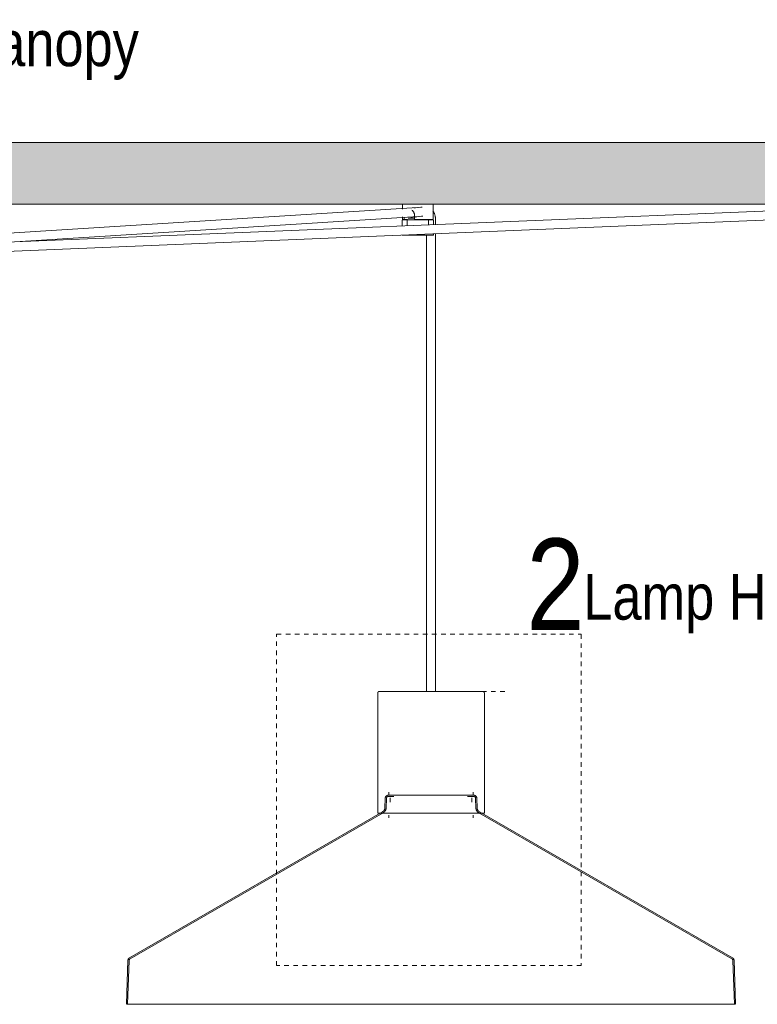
# Model space of a CAD drawing. Header units: millimetres. Extents: x 5395 to 10156, y 397 to 7363.
# Tile 5 of 10: x 6794 to 7279, y 1474 to 2121. Entities that reach past the tile are written whole.
import ezdxf

# ---------------------------------------------------------------- set-up
doc = ezdxf.new("R2010")
doc.units = ezdxf.units.MM
doc.linetypes.add('Dash', pattern=[6, 3, -3])
doc.layers.add('A-ANNO-DIMS', color=7, linetype='Dash', lineweight=9, true_color=0xd2d2d2)
for name, color, linetype, lineweight in [('A-CLNG', 7, 'Continuous', 9), ('E-LITE-EQPM', 7, 'Continuous', 20), ('G-ANNO-TEXT', 7, 'Continuous', 9)]:
    doc.layers.add(name, color=color, linetype=linetype, lineweight=lineweight)
doc.styles.add('Arial Narrow_1', font='ARIALN.TTF', dxfattribs={"height": 60})
doc.styles.add('Arial Narrow_2', font='ARIALN.TTF', dxfattribs={"height": 30})

# ---------------------------------------------------------------- blocks, each defined once
blk = doc.blocks.new('68595-5L_ 68596-5L_ 68596-5L  KOMBO400 - 64314-44-5L SAMBA Black_ribbon beige pendant lamp ø450-5L-699388-Alzado_PDF')
at = {"layer": 'E-LITE-EQPM', "lineweight": 9}
for p, q in [((7045.88, 2000), (7045.88, 1996.77)), ((7065.89, 1990), (7065.89, 2000)), ((7333.84, 1997.63), (6716.5, 1972.23)), ((7055.7, 1997.95), (6718.23, 1976.63)), ((7053.79, 1992.66), (7053.79, 1990)), ((6716.74, 1966.24), (7334.25, 1991.64)), ((6794.86, 1975.46), (7056.07, 1991.96)), ((7045.59, 1989.27), (7045.59, 1985.77)), ((7045.88, 1991.76), (7045.88, 1990)), ((7046.92, 1990), (7046.29, 1990)), ((7046.92, 1990), (7046.92, 1991.38)), ((7049.13, 1990), (7046.92, 1990)), ((7049.66, 1989.77), (7048.93, 1989.77)), ((7048.95, 1990), (7048.95, 1986)), ((7049.13, 1989.74), (7049.13, 1990)), ((7049.6, 1990.8), (7052.94, 1990.8)), ((7054.52, 1989.77), (7051.65, 1989.77)), ((7065.74, 1990), (7053.79, 1990)), ((7055.76, 1990), (7055.76, 1989.77)), ((7056.01, 1990), (7056.01, 1989.77)), ((7062.64, 1989.73), (7062.64, 1990)), ((7062.82, 1986.48), (7062.82, 1990)), ((7063.66, 1989.77), (7063.44, 1989.77)), ((7066.18, 1986.75), (7066.18, 1989.27)), ((7067.59, 1986.75), (7067.59, 1989.48)), ((7045.63, 1979.77), (7049.56, 1979.77)), ((7049.56, 1979.77), (7066.18, 1979.77)), ((7061.59, 1979.77), (7061.59, 1679.97)), ((7066.18, 1979.77), (7066.18, 1980.61)), ((7067.59, 1680), (7067.59, 1980.67)), ((7029.58, 1679.05), (7029.58, 1600)), ((7030.53, 1680), (7030.53, 1680)), ((7098.63, 1680), (7098.63, 1680)), ((7099.58, 1600), (7099.58, 1679.05)), ((7036.79, 1613.82), (7036.79, 1611.82)), ((7092.33, 1611.82), (7092.33, 1613.82)), ((7034.48, 1609.87), (7034.26, 1603.43)), ((7035.28, 1609.84), (7035.06, 1603.4)), ((7037.85, 1610.22), (7037.85, 1607.32)), ((7091.28, 1607.32), (7091.28, 1610.22)), ((7094.06, 1603.4), (7093.84, 1609.84)), ((7094.86, 1603.43), (7094.64, 1609.87)), ((7032.8, 1601), (6866.54, 1505.02)), ((7033.2, 1600.31), (6866.94, 1504.32)), ((7029.58, 1600), (7099.58, 1600)), ((7029.58, 1600), (7029.58, 1600)), ((7036.81, 1598.71), (7036.81, 1596.93)), ((7092.35, 1596.92), (7092.35, 1598.71)), ((7262.18, 1504.32), (7095.92, 1600.31)), ((7262.58, 1505.02), (7096.32, 1601)), ((6865.57, 1503.39), (6864.56, 1474.49)), ((6866.37, 1503.37), (6865.36, 1474.49)), ((7263.76, 1474.49), (7262.75, 1503.37)), ((7264.56, 1474.49), (7263.55, 1503.39)), ((6864.89, 1474.49), (6941.72, 1474.49)), ((6941.72, 1474.49), (7264.3, 1474.49))]:
    blk.add_line(p, q, dxfattribs=at)
at = {"layer": 'E-LITE-EQPM', "lineweight": 9, "flags": 128}
for points in [[(7058.74, 1998.12), (7057.97, 1998.1), (7054.43, 1997.75), (7053.22, 1997.58)], [(7059.15, 1992.14), (7058.36, 1992.11), (7055.2, 1991.8), (7054.13, 1991.65)], [(7065.72, 1995.82), (7065.9, 1995.57), (7066.07, 1995.31), (7066.22, 1995.05), (7066.37, 1994.78), (7066.5, 1994.5), (7066.63, 1994.22), (7066.75, 1993.94), (7066.87, 1993.65), (7066.97, 1993.36), (7067.06, 1993.06), (7067.15, 1992.77), (7067.23, 1992.46), (7067.3, 1992.16), (7067.36, 1991.85), (7067.42, 1991.55), (7067.47, 1991.24), (7067.51, 1990.92), (7067.54, 1990.61), (7067.56, 1990.3), (7067.58, 1989.98), (7067.59, 1989.67), (7067.59, 1989.48)], [(7045.59, 1989.27), (7045.59, 1989.29), (7045.59, 1989.31), (7045.6, 1989.33), (7045.6, 1989.35), (7045.6, 1989.37), (7045.61, 1989.39), (7045.61, 1989.41), (7045.62, 1989.43), (7045.62, 1989.45), (7045.63, 1989.47), (7045.64, 1989.48), (7045.65, 1989.5), (7045.66, 1989.52), (7045.67, 1989.54), (7045.68, 1989.55), (7045.69, 1989.57), (7045.7, 1989.59), (7045.72, 1989.6), (7045.73, 1989.62), (7045.75, 1989.63), (7045.76, 1989.65), (7045.78, 1989.66), (7045.79, 1989.67), (7045.81, 1989.68), (7045.82, 1989.69), (7045.84, 1989.7), (7045.86, 1989.71), (7045.88, 1989.72), (7045.9, 1989.73), (7045.91, 1989.74), (7045.93, 1989.75), (7045.95, 1989.75), (7045.97, 1989.76), (7045.99, 1989.76), (7046.01, 1989.77), (7046.03, 1989.77), (7046.05, 1989.77), (7046.07, 1989.77), (7046.09, 1989.77), (7046.1, 1989.77)], [(7049.87, 1989.77), (7049.57, 1989.77), (7049.27, 1989.77), (7048.99, 1989.77), (7048.72, 1989.77), (7048.46, 1989.77), (7048.21, 1989.77), (7047.97, 1989.77), (7047.75, 1989.77), (7047.54, 1989.77), (7047.34, 1989.77), (7047.16, 1989.77), (7046.99, 1989.77), (7046.83, 1989.77), (7046.69, 1989.77), (7046.56, 1989.77), (7046.45, 1989.77), (7046.35, 1989.77), (7046.27, 1989.77), (7046.21, 1989.77), (7046.16, 1989.77), (7046.12, 1989.77), (7046.1, 1989.77), (7046.1, 1989.77)], [(7046.1, 1989.77), (7046.1, 1989.77), (7046.13, 1989.77), (7046.17, 1989.77), (7046.22, 1989.77), (7046.29, 1989.77), (7046.38, 1989.77), (7046.48, 1989.77), (7046.59, 1989.77), (7046.72, 1989.77), (7046.87, 1989.77), (7047.03, 1989.77), (7047.2, 1989.77), (7047.39, 1989.77), (7047.59, 1989.77), (7047.81, 1989.77), (7048.03, 1989.77), (7048.27, 1989.77), (7048.53, 1989.77), (7048.79, 1989.77), (7049.07, 1989.77)], [(7065.67, 1989.77), (7065.67, 1989.77), (7065.64, 1989.77), (7065.6, 1989.77), (7065.55, 1989.77), (7065.48, 1989.77), (7065.39, 1989.77), (7065.29, 1989.77), (7065.18, 1989.77), (7065.05, 1989.77), (7064.9, 1989.77), (7064.74, 1989.77), (7064.57, 1989.77), (7064.38, 1989.77), (7064.18, 1989.77), (7063.96, 1989.77), (7063.74, 1989.77), (7063.5, 1989.77), (7063.24, 1989.77), (7062.98, 1989.77), (7062.7, 1989.77), (7062.42, 1989.77), (7062.12, 1989.77), (7061.81, 1989.77), (7061.5, 1989.77), (7061.17, 1989.77), (7060.84, 1989.77), (7060.5, 1989.77), (7060.15, 1989.77), (7059.79, 1989.77), (7059.43, 1989.77), (7059.06, 1989.77), (7058.69, 1989.77), (7058.31, 1989.77), (7057.93, 1989.77), (7057.55, 1989.77), (7057.16, 1989.77), (7056.77, 1989.77), (7056.38, 1989.77), (7055.99, 1989.77), (7055.6, 1989.77), (7055.21, 1989.77), (7054.82, 1989.77), (7054.43, 1989.77), (7054.04, 1989.77), (7053.66, 1989.77), (7053.28, 1989.77), (7052.91, 1989.77), (7052.54, 1989.77), (7052.17, 1989.77), (7051.81, 1989.77), (7051.46, 1989.77), (7051.11, 1989.77), (7050.78, 1989.77), (7050.45, 1989.77), (7050.12, 1989.77), (7049.87, 1989.77)], [(7062.78, 1989.77), (7063.05, 1989.77), (7063.31, 1989.77)], [(7063.59, 1989.77), (7063.8, 1989.77), (7064.02, 1989.77), (7064.23, 1989.77), (7064.43, 1989.77), (7064.61, 1989.77), (7064.78, 1989.77), (7064.94, 1989.77), (7065.08, 1989.77), (7065.21, 1989.77), (7065.32, 1989.77), (7065.42, 1989.77), (7065.5, 1989.77), (7065.56, 1989.77), (7065.61, 1989.77), (7065.65, 1989.77), (7065.67, 1989.77), (7065.67, 1989.77)], [(7065.67, 1989.77), (7065.69, 1989.77), (7065.71, 1989.77), (7065.73, 1989.77), (7065.75, 1989.77), (7065.77, 1989.76), (7065.79, 1989.76), (7065.81, 1989.75), (7065.83, 1989.75), (7065.85, 1989.74), (7065.87, 1989.73), (7065.89, 1989.73), (7065.91, 1989.72), (7065.92, 1989.71), (7065.94, 1989.7), (7065.96, 1989.69), (7065.97, 1989.67), (7065.99, 1989.66), (7066.01, 1989.65), (7066.02, 1989.64), (7066.04, 1989.62), (7066.05, 1989.61), (7066.06, 1989.59), (7066.07, 1989.58), (7066.09, 1989.56), (7066.1, 1989.54), (7066.11, 1989.52), (7066.12, 1989.51), (7066.13, 1989.49), (7066.14, 1989.47), (7066.14, 1989.45), (7066.15, 1989.43), (7066.16, 1989.41), (7066.16, 1989.39), (7066.17, 1989.38), (7066.17, 1989.36), (7066.17, 1989.34), (7066.18, 1989.32), (7066.18, 1989.3), (7066.18, 1989.27), (7066.18, 1989.27)], [(7029.58, 1679.05), (7029.58, 1679.09), (7029.58, 1679.13), (7029.59, 1679.17), (7029.59, 1679.2), (7029.6, 1679.24), (7029.61, 1679.28), (7029.62, 1679.31), (7029.63, 1679.35), (7029.64, 1679.39), (7029.66, 1679.42), (7029.67, 1679.46), (7029.69, 1679.49), (7029.71, 1679.52), (7029.73, 1679.56), (7029.75, 1679.59), (7029.77, 1679.62), (7029.79, 1679.65), (7029.82, 1679.68), (7029.84, 1679.71), (7029.87, 1679.73), (7029.9, 1679.76), (7029.92, 1679.78), (7029.95, 1679.81), (7029.98, 1679.83), (7030.02, 1679.85), (7030.05, 1679.87), (7030.08, 1679.89), (7030.12, 1679.91), (7030.15, 1679.92), (7030.18, 1679.94), (7030.22, 1679.95), (7030.26, 1679.96), (7030.29, 1679.97), (7030.33, 1679.98), (7030.37, 1679.99), (7030.4, 1679.99), (7030.44, 1680), (7030.48, 1680), (7030.52, 1680), (7030.53, 1680)], [(7098.63, 1680), (7098.6, 1680), (7098.52, 1680), (7098.39, 1680), (7098.2, 1680), (7097.95, 1680), (7097.66, 1680), (7097.31, 1680), (7096.9, 1680), (7096.45, 1680), (7095.94, 1680), (7095.39, 1680), (7094.78, 1680), (7094.13, 1680), (7093.43, 1680), (7092.68, 1680), (7091.89, 1680), (7091.06, 1680), (7090.18, 1680), (7089.26, 1680), (7088.3, 1680), (7087.31, 1680), (7086.28, 1680), (7085.21, 1680), (7084.11, 1680), (7082.98, 1680), (7081.82, 1680), (7080.63, 1680), (7079.42, 1680), (7078.18, 1680), (7076.92, 1680), (7075.64, 1680), (7074.34, 1680), (7073.03, 1680), (7071.71, 1680), (7070.37, 1680), (7069.02, 1680), (7067.67, 1680), (7066.31, 1680), (7064.95, 1680), (7063.59, 1680), (7062.23, 1680), (7060.87, 1680), (7059.52, 1680), (7058.18, 1680), (7056.84, 1680), (7055.52, 1680), (7054.22, 1680), (7052.93, 1680), (7051.66, 1680), (7050.41, 1680), (7049.18, 1680), (7047.98, 1680), (7046.8, 1680), (7045.66, 1680), (7044.54, 1680), (7043.46, 1680), (7042.4, 1680), (7041.39, 1680), (7040.41, 1680), (7039.47, 1680), (7038.57, 1680), (7037.71, 1680), (7036.9, 1680), (7036.13, 1680), (7035.4, 1680), (7034.72, 1680), (7034.09, 1680), (7033.51, 1680), (7032.98, 1680), (7032.5, 1680), (7032.07, 1680), (7031.69, 1680), (7031.36, 1680), (7031.09, 1680), (7030.87, 1680), (7030.7, 1680), (7030.59, 1680), (7030.54, 1680), (7030.53, 1680)], [(7030.53, 1680), (7030.56, 1680), (7030.64, 1680), (7030.77, 1680), (7030.96, 1680), (7031.21, 1680), (7031.5, 1680), (7031.85, 1680)], [(7097.47, 1680), (7097.8, 1680), (7098.07, 1680), (7098.29, 1680), (7098.46, 1680), (7098.57, 1680), (7098.62, 1680), (7098.63, 1680)], [(7098.63, 1680), (7098.67, 1680), (7098.71, 1680), (7098.75, 1679.99), (7098.78, 1679.99), (7098.82, 1679.98), (7098.86, 1679.97), (7098.89, 1679.96), (7098.93, 1679.95), (7098.97, 1679.94), (7099, 1679.93), (7099.04, 1679.91), (7099.07, 1679.89), (7099.1, 1679.87), (7099.14, 1679.86), (7099.17, 1679.83), (7099.2, 1679.81), (7099.23, 1679.79), (7099.26, 1679.76), (7099.29, 1679.74), (7099.31, 1679.71), (7099.34, 1679.68), (7099.36, 1679.66), (7099.39, 1679.63), (7099.41, 1679.6), (7099.43, 1679.56), (7099.45, 1679.53), (7099.47, 1679.5), (7099.49, 1679.46), (7099.5, 1679.43), (7099.52, 1679.4), (7099.53, 1679.36), (7099.54, 1679.32), (7099.55, 1679.29), (7099.56, 1679.25), (7099.57, 1679.21), (7099.57, 1679.18), (7099.58, 1679.14), (7099.58, 1679.1), (7099.58, 1679.06), (7099.58, 1679.05)], [(7034.48, 1609.87), (7034.49, 1609.95), (7034.5, 1610.03), (7034.51, 1610.11), (7034.52, 1610.19), (7034.54, 1610.27), (7034.56, 1610.35), (7034.58, 1610.43), (7034.61, 1610.5), (7034.64, 1610.58), (7034.67, 1610.65), (7034.71, 1610.72), (7034.74, 1610.8), (7034.79, 1610.87), (7034.83, 1610.93), (7034.88, 1611), (7034.93, 1611.06), (7034.98, 1611.12), (7035.03, 1611.18), (7035.09, 1611.24), (7035.15, 1611.3), (7035.21, 1611.35), (7035.27, 1611.4), (7035.34, 1611.45), (7035.4, 1611.49), (7035.47, 1611.54), (7035.54, 1611.58), (7035.61, 1611.61), (7035.69, 1611.65), (7035.76, 1611.68), (7035.84, 1611.71), (7035.91, 1611.73), (7035.99, 1611.75), (7036.07, 1611.77), (7036.15, 1611.79), (7036.23, 1611.8), (7036.31, 1611.81), (7036.39, 1611.82), (7036.47, 1611.82), (7036.5, 1611.82)], [(7035.28, 1609.84), (7035.29, 1609.89), (7035.29, 1609.94), (7035.3, 1609.99), (7035.31, 1610.04), (7035.32, 1610.09), (7035.33, 1610.13), (7035.34, 1610.18), (7035.36, 1610.23), (7035.38, 1610.27), (7035.4, 1610.32), (7035.42, 1610.36), (7035.44, 1610.4), (7035.47, 1610.44), (7035.49, 1610.48), (7035.52, 1610.52), (7035.55, 1610.56), (7035.58, 1610.6), (7035.61, 1610.64), (7035.65, 1610.67), (7035.68, 1610.7), (7035.72, 1610.74), (7035.76, 1610.77), (7035.8, 1610.8), (7035.84, 1610.82), (7035.88, 1610.85), (7035.92, 1610.87), (7035.96, 1610.9), (7036.01, 1610.92), (7036.05, 1610.93), (7036.1, 1610.95), (7036.15, 1610.97), (7036.19, 1610.98), (7036.24, 1610.99), (7036.29, 1611), (7036.34, 1611.01), (7036.38, 1611.01), (7036.43, 1611.02), (7036.48, 1611.02), (7036.5, 1611.02)], [(7047.33, 1611.82), (7046.45, 1611.82), (7045.61, 1611.82), (7044.8, 1611.82), (7044.02, 1611.82), (7043.27, 1611.82), (7042.56, 1611.82), (7041.88, 1611.82), (7041.24, 1611.82), (7040.63, 1611.82), (7040.06, 1611.82), (7039.54, 1611.82), (7039.05, 1611.82), (7038.6, 1611.82), (7038.2, 1611.82), (7037.83, 1611.82), (7037.51, 1611.82), (7037.24, 1611.82), (7037, 1611.82), (7036.81, 1611.82), (7036.67, 1611.82), (7036.57, 1611.82), (7036.51, 1611.82), (7036.5, 1611.82)], [(7036.5, 1611.82), (7036.52, 1611.82), (7036.59, 1611.82), (7036.7, 1611.82), (7036.86, 1611.82), (7037.06, 1611.82), (7037.31, 1611.82)], [(7040.25, 1611.02), (7040.06, 1611.02), (7039.54, 1611.02), (7039.05, 1611.02), (7038.6, 1611.02), (7038.2, 1611.02), (7037.83, 1611.02), (7037.51, 1611.02), (7037.24, 1611.02), (7037, 1611.02), (7036.81, 1611.02), (7036.67, 1611.02), (7036.57, 1611.02), (7036.51, 1611.02), (7036.5, 1611.02)], [(7036.5, 1611.02), (7036.52, 1611.02), (7036.59, 1611.02), (7036.7, 1611.02), (7036.86, 1611.02), (7037.06, 1611.02)], [(7092.62, 1611.82), (7092.6, 1611.82), (7092.53, 1611.82), (7092.42, 1611.82), (7092.26, 1611.82), (7092.06, 1611.82), (7091.82, 1611.82), (7091.53, 1611.82), (7091.2, 1611.82), (7090.82, 1611.82), (7090.41, 1611.82), (7089.95, 1611.82), (7089.45, 1611.82), (7088.91, 1611.82), (7088.33, 1611.82), (7087.72, 1611.82), (7087.07, 1611.82), (7086.38, 1611.82), (7085.66, 1611.82), (7084.9, 1611.82), (7084.11, 1611.82), (7083.29, 1611.82), (7082.44, 1611.82), (7081.56, 1611.82), (7080.65, 1611.82), (7079.72, 1611.82), (7078.77, 1611.82), (7077.79, 1611.82), (7076.79, 1611.82), (7075.77, 1611.82), (7074.73, 1611.82), (7073.67, 1611.82), (7072.61, 1611.82), (7071.52, 1611.82), (7070.43, 1611.82), (7069.33, 1611.82), (7068.22, 1611.82), (7067.11, 1611.82), (7065.99, 1611.82), (7064.86, 1611.82), (7063.74, 1611.82), (7062.62, 1611.82), (7061.5, 1611.82), (7060.39, 1611.82), (7059.28, 1611.82), (7058.19, 1611.82), (7057.1, 1611.82), (7056.02, 1611.82), (7054.96, 1611.82), (7053.91, 1611.82), (7052.88, 1611.82), (7051.87, 1611.82), (7050.88, 1611.82), (7049.91, 1611.82), (7048.97, 1611.82), (7048.05, 1611.82), (7047.33, 1611.82)], [(7092.62, 1611.02), (7092.6, 1611.02), (7092.53, 1611.02), (7092.42, 1611.02), (7092.26, 1611.02), (7092.06, 1611.02), (7091.82, 1611.02), (7091.53, 1611.02), (7091.2, 1611.02), (7090.82, 1611.02), (7090.41, 1611.02), (7089.95, 1611.02), (7089.45, 1611.02), (7088.91, 1611.02), (7088.59, 1611.02)], [(7091.61, 1611.82), (7091.89, 1611.82), (7092.12, 1611.82), (7092.31, 1611.82), (7092.45, 1611.82), (7092.55, 1611.82), (7092.61, 1611.82), (7092.62, 1611.82)], [(7091.89, 1611.02), (7092.12, 1611.02), (7092.31, 1611.02), (7092.45, 1611.02), (7092.55, 1611.02), (7092.61, 1611.02), (7092.62, 1611.02)], [(7092.62, 1611.82), (7092.7, 1611.82), (7092.78, 1611.81), (7092.86, 1611.81), (7092.94, 1611.79), (7093.02, 1611.78), (7093.1, 1611.76), (7093.18, 1611.74), (7093.26, 1611.72), (7093.33, 1611.69), (7093.41, 1611.66), (7093.48, 1611.63), (7093.55, 1611.59), (7093.62, 1611.55), (7093.69, 1611.51), (7093.76, 1611.47), (7093.83, 1611.42), (7093.89, 1611.37), (7093.95, 1611.32), (7094.01, 1611.26), (7094.07, 1611.21), (7094.12, 1611.15), (7094.18, 1611.09), (7094.23, 1611.02), (7094.27, 1610.96), (7094.32, 1610.89), (7094.36, 1610.82), (7094.4, 1610.75), (7094.44, 1610.68), (7094.47, 1610.61), (7094.5, 1610.53), (7094.53, 1610.46), (7094.55, 1610.38), (7094.58, 1610.3), (7094.59, 1610.22), (7094.61, 1610.15), (7094.62, 1610.07), (7094.63, 1609.99), (7094.64, 1609.9), (7094.64, 1609.87)], [(7092.62, 1611.02), (7092.67, 1611.02), (7092.72, 1611.02), (7092.77, 1611.01), (7092.81, 1611), (7092.86, 1611), (7092.91, 1610.98), (7092.96, 1610.97), (7093, 1610.96), (7093.05, 1610.94), (7093.09, 1610.92), (7093.14, 1610.9), (7093.18, 1610.88), (7093.23, 1610.86), (7093.27, 1610.83), (7093.31, 1610.81), (7093.35, 1610.78), (7093.39, 1610.75), (7093.42, 1610.72), (7093.46, 1610.68), (7093.49, 1610.65), (7093.53, 1610.61), (7093.56, 1610.58), (7093.59, 1610.54), (7093.62, 1610.5), (7093.65, 1610.46), (7093.67, 1610.42), (7093.69, 1610.38), (7093.72, 1610.33), (7093.74, 1610.29), (7093.76, 1610.24), (7093.77, 1610.2), (7093.79, 1610.15), (7093.8, 1610.1), (7093.81, 1610.06), (7093.82, 1610.01), (7093.83, 1609.96), (7093.83, 1609.91), (7093.84, 1609.86), (7093.84, 1609.84)], [(7032.8, 1601), (7032.9, 1601.07), (7033, 1601.13), (7033.09, 1601.2), (7033.19, 1601.27), (7033.27, 1601.35), (7033.36, 1601.42), (7033.44, 1601.51), (7033.52, 1601.59), (7033.6, 1601.68), (7033.67, 1601.77), (7033.74, 1601.87), (7033.8, 1601.97), (7033.86, 1602.06), (7033.92, 1602.17), (7033.97, 1602.27), (7034.02, 1602.38), (7034.07, 1602.49), (7034.11, 1602.6), (7034.14, 1602.71), (7034.17, 1602.82), (7034.2, 1602.93), (7034.22, 1603.05), (7034.24, 1603.16), (7034.25, 1603.28), (7034.26, 1603.4), (7034.26, 1603.43)], [(7033.2, 1600.31), (7033.33, 1600.39), (7033.45, 1600.47), (7033.57, 1600.56), (7033.69, 1600.65), (7033.8, 1600.75), (7033.91, 1600.85), (7034.02, 1600.95), (7034.12, 1601.06), (7034.22, 1601.17), (7034.31, 1601.29), (7034.4, 1601.41), (7034.48, 1601.54), (7034.56, 1601.66), (7034.63, 1601.79), (7034.7, 1601.93), (7034.76, 1602.06), (7034.81, 1602.2), (7034.86, 1602.34), (7034.91, 1602.48), (7034.95, 1602.62), (7034.98, 1602.77), (7035.01, 1602.92), (7035.03, 1603.06), (7035.05, 1603.21), (7035.06, 1603.36), (7035.06, 1603.4)], [(7094.06, 1603.4), (7094.07, 1603.26), (7094.08, 1603.11), (7094.1, 1602.96), (7094.13, 1602.81), (7094.16, 1602.67), (7094.2, 1602.52), (7094.24, 1602.38), (7094.29, 1602.24), (7094.35, 1602.1), (7094.41, 1601.97), (7094.47, 1601.83), (7094.54, 1601.7), (7094.62, 1601.57), (7094.7, 1601.45), (7094.79, 1601.33), (7094.88, 1601.21), (7094.97, 1601.1), (7095.07, 1600.98), (7095.18, 1600.88), (7095.28, 1600.78), (7095.4, 1600.68), (7095.51, 1600.59), (7095.63, 1600.5), (7095.75, 1600.41), (7095.88, 1600.34), (7095.92, 1600.31)], [(7094.86, 1603.43), (7094.87, 1603.32), (7094.88, 1603.2), (7094.9, 1603.08), (7094.92, 1602.97), (7094.94, 1602.85), (7094.97, 1602.74), (7095, 1602.63), (7095.04, 1602.52), (7095.08, 1602.41), (7095.13, 1602.3), (7095.18, 1602.2), (7095.24, 1602.1), (7095.3, 1602), (7095.36, 1601.9), (7095.43, 1601.8), (7095.5, 1601.71), (7095.58, 1601.62), (7095.65, 1601.53), (7095.74, 1601.45), (7095.82, 1601.37), (7095.91, 1601.29), (7096, 1601.22), (7096.09, 1601.15), (7096.19, 1601.08), (7096.29, 1601.02), (7096.32, 1601)], [(6865.57, 1503.39), (6865.57, 1503.47), (6865.58, 1503.55), (6865.59, 1503.63), (6865.6, 1503.7), (6865.62, 1503.78), (6865.64, 1503.86), (6865.66, 1503.93), (6865.69, 1504), (6865.72, 1504.08), (6865.75, 1504.15), (6865.78, 1504.22), (6865.82, 1504.29), (6865.86, 1504.35), (6865.9, 1504.42), (6865.95, 1504.48), (6865.99, 1504.54), (6866.04, 1504.6), (6866.1, 1504.66), (6866.15, 1504.72), (6866.21, 1504.77), (6866.27, 1504.82), (6866.33, 1504.87), (6866.39, 1504.92), (6866.46, 1504.96), (6866.52, 1505), (6866.54, 1505.02)], [(6866.37, 1503.37), (6866.37, 1503.41), (6866.37, 1503.46), (6866.38, 1503.5), (6866.39, 1503.55), (6866.4, 1503.59), (6866.41, 1503.64), (6866.42, 1503.68), (6866.44, 1503.73), (6866.46, 1503.77), (6866.47, 1503.81), (6866.49, 1503.85), (6866.52, 1503.89), (6866.54, 1503.93), (6866.56, 1503.97), (6866.59, 1504.01), (6866.62, 1504.05), (6866.65, 1504.08), (6866.68, 1504.11), (6866.71, 1504.15), (6866.75, 1504.18), (6866.78, 1504.21), (6866.82, 1504.24), (6866.85, 1504.27), (6866.89, 1504.29), (6866.93, 1504.32), (6866.94, 1504.32)], [(7262.18, 1504.32), (7262.22, 1504.3), (7262.26, 1504.27), (7262.29, 1504.25), (7262.33, 1504.22), (7262.37, 1504.19), (7262.4, 1504.16), (7262.43, 1504.12), (7262.46, 1504.09), (7262.49, 1504.06), (7262.52, 1504.02), (7262.55, 1503.98), (7262.57, 1503.94), (7262.6, 1503.9), (7262.62, 1503.86), (7262.64, 1503.82), (7262.66, 1503.78), (7262.68, 1503.74), (7262.69, 1503.7), (7262.71, 1503.65), (7262.72, 1503.61), (7262.73, 1503.56), (7262.74, 1503.52), (7262.75, 1503.47), (7262.75, 1503.43), (7262.75, 1503.38), (7262.75, 1503.37)], [(7262.58, 1505.02), (7262.65, 1504.98), (7262.71, 1504.93), (7262.77, 1504.89), (7262.84, 1504.84), (7262.9, 1504.79), (7262.95, 1504.74), (7263.01, 1504.68), (7263.06, 1504.62), (7263.11, 1504.56), (7263.16, 1504.5), (7263.21, 1504.44), (7263.25, 1504.37), (7263.29, 1504.31), (7263.33, 1504.24), (7263.36, 1504.17), (7263.4, 1504.1), (7263.42, 1504.03), (7263.45, 1503.95), (7263.47, 1503.88), (7263.5, 1503.8), (7263.51, 1503.73), (7263.53, 1503.65), (7263.54, 1503.57), (7263.55, 1503.5), (7263.55, 1503.42), (7263.55, 1503.39)]]:
    blk.add_lwpolyline(points, dxfattribs=at)
at = {"layer": 'E-LITE-EQPM', "lineweight": 9}
for centre, major_axis, ratio, start_param, end_param in [((7052.45, 1992.8), (0, 2), 0.614212, 2.176993, 3.141593), ((7052.94, 1992.8), (0, 2), 0.614212, 2.413058, 3.141593), ((7052.94, 1992.8), (0, 2), 0.614212, 3.141593, 3.941611), ((7053.67, 1994.62), (-0.45, 2.97), 0.785685, 2.760248, 2.999262)]:
    blk.add_ellipse(centre, major_axis=major_axis, ratio=ratio, start_param=start_param, end_param=end_param, dxfattribs=at)
blk.add_open_spline([(7051.93, 1996.22), (7052.24, 1995.98), (7052.71, 1995.53), (7053.16, 1994.89), (7053.38, 1994.46), (7053.53, 1994.11), (7053.65, 1993.76), (7053.76, 1993.28), (7053.79, 1992.91), (7053.79, 1992.66)], degree=3, knots=[0.3904738, 0.3904738, 0.3904738, 0.3904738, 0.5714286, 0.6785714, 0.7321429, 0.7857143, 0.8392857, 0.8928571, 1, 1, 1, 1], dxfattribs=at)

msp = doc.modelspace()

# ---------------------------------------------------------------- hatches: boundary and pattern name
at = {"layer": 'A-CLNG', "true_color": 0xe8e8e8}
msp.add_hatch(color=254, dxfattribs=at).paths.add_polyline_path([(6595.84, 2000), (7794.95, 2000), (7794.95, 2040.5), (5394.95, 2040.5), (5394.95, 2000), (6595.53, 2000)], flags=0)

# ---------------------------------------------------------------- linework, layer by layer
at = {"layer": 'A-ANNO-DIMS'}
for p, q in [((6963.21, 1717.59), (7163.21, 1717.59)), ((6963.21, 1499.92), (6963.21, 1717.59)), ((7163.21, 1717.59), (7163.21, 1499.92)), ((7113, 1679.92), (7098, 1679.92)), ((7163.21, 1499.92), (6963.21, 1499.92))]:
    msp.add_line(p, q, dxfattribs=at)
at = {"layer": 'A-CLNG'}
for p, q in [((5394.95, 2040.5), (7794.95, 2040.5)), ((7331.83, 2000), (6604.11, 2000))]:
    msp.add_line(p, q, dxfattribs=at)

# ---------------------------------------------------------------- block references
at = {"layer": 'E-LITE-EQPM', "lineweight": 9}
msp.add_blockref('68595-5L_ 68596-5L_ 68596-5L  KOMBO400 - 64314-44-5L SAMBA Black_ribbon beige pendant lamp ø450-5L-699388-Alzado_PDF', (0, 0), dxfattribs=at)

# ---------------------------------------------------------------- texts
at = {"layer": 'G-ANNO-TEXT', "color": 251, "true_color": 0x5b5b5b, "char_height": 30, "attachment_point": 1, "style": 'Arial Narrow_2'}
for s, insert, width in [('Canopy', (6754.31, 2120.74), 147.9113), ('Lamp Holder E27', (7164.58, 1757.17), 334.3037)]:
    msp.add_mtext(s, dxfattribs=dict(at, insert=insert, width=width))
at = {"layer": 'G-ANNO-TEXT', "insert": (7127.24, 1780.45), "char_height": 60, "width": 46.8987, "attachment_point": 1, "style": 'Arial Narrow_1'}
msp.add_mtext('2', dxfattribs=at)

doc.saveas('drawing.dxf')
